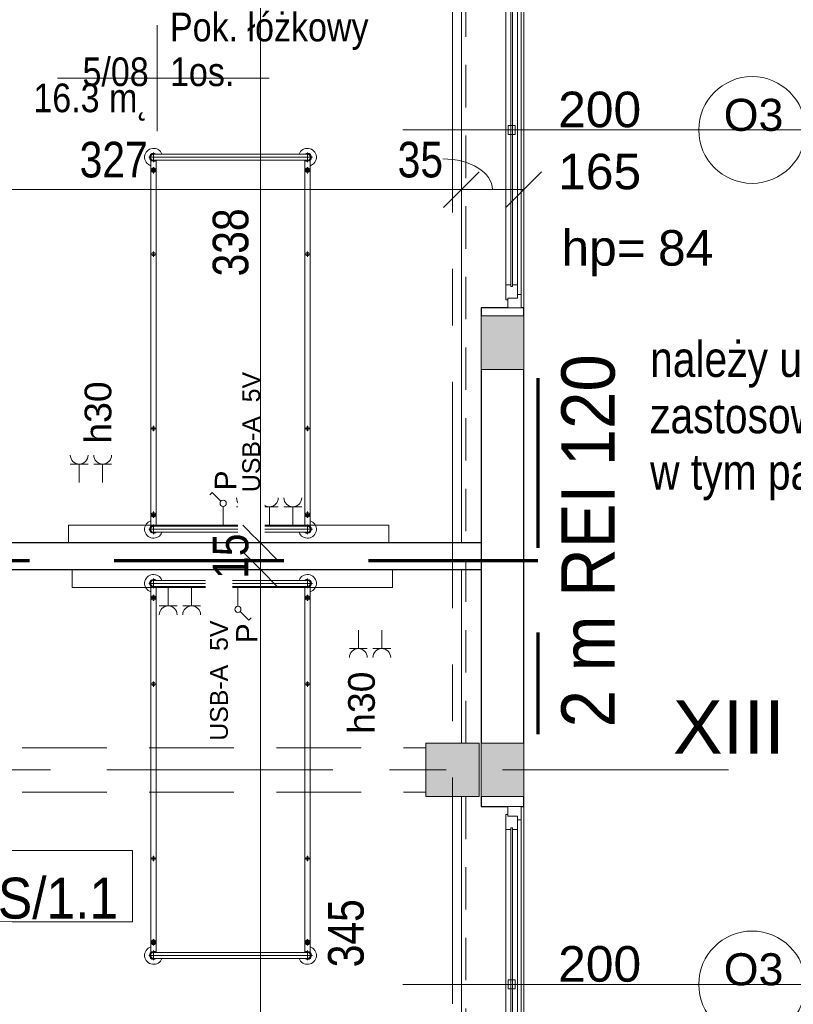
# Model space of a CAD drawing. Header units: centimetres. Extents: x -1631 to 1829, y -257 to 3158.
# Tile 79 of 128: x 944 to 1379, y 757 to 1310. Entities that reach past the tile are written whole.
import ezdxf

# ---------------------------------------------------------------- set-up
doc = ezdxf.new("R2010")
doc.units = ezdxf.units.CM
for name, pattern in [('Długa kreska', [142.875, 95.25, -47.625]), ('Oś', [222.25, 127, -31.75, 31.75, -31.75]), ('Ponad', [39.688, 23.813, -15.875]), ('Ukryte', [71.438, 47.625, -23.813])]:
    doc.linetypes.add(name, pattern=pattern)
for name, color, linetype, lineweight in [('A-ANNO-DIMS', 211, 'Continuous', 13), ('A-ANNO-DIMS-100', 211, 'Continuous', 13), ('A-ANNO-NOTE', 131, 'Continuous', 9), ('A-AREA-IDEN', 2, 'Continuous', 13), ('A-DETL', 90, 'Continuous', 9), ('A-DETL-HDLN', 90, 'Ukryte', 9), ('A-FLOR-OVHD', 1, 'Ponad', 9), ('A-GLAZ', 151, 'Continuous', 13), ('A-GLAZ-IDEN', 152, 'Continuous', 13), ('A-WALL', 113, 'Continuous', 13), ('A-WALL-IDEN', 211, 'Continuous', 13), ('A-WALL-PATT', 111, 'Continuous', 13), ('G-ANNO-TEXT', 231, 'Continuous', 13), ('I-FURN', 30, 'Continuous', 9), ('Q-SPCQ', 91, 'Continuous', 9), ('S-COLS', 52, 'Continuous', 13), ('S-GRID', 1, 'Continuous', 13), ('S-GRID-IDEN', 1, 'Continuous', 13)]:
    doc.layers.add(name, color=color, linetype=linetype, lineweight=lineweight)
doc.styles.add('Arial Narrow_3', font='ARIALN.TTF', dxfattribs={"height": 20})
doc.styles.add('Arial Narrow_5', font='ARIALN.TTF', dxfattribs={"height": 20})
doc.styles.add('Arial_10', font='arial.ttf', dxfattribs={"height": 20})
doc.styles.add('Arial_11', font='arial.ttf', dxfattribs={"width": 0.85, "height": 23})
doc.styles.add('Arial_12', font='arial.ttf', dxfattribs={"width": 0.9, "height": 23})
doc.styles.add('Arial_13', font='arial.ttf', dxfattribs={"height": 0.2})
doc.styles.add('Arial_4', font='arial.ttf', dxfattribs={"height": 10})
doc.styles.add('Arial_5', font='arial.ttf', dxfattribs={"height": 12})
doc.styles.add('Arial_6', font='arial.ttf', dxfattribs={"height": 15})
doc.styles.add('Arial_7', font='arial.ttf', dxfattribs={"height": 30})
doc.styles.add('Arial_8', font='arial.ttf', dxfattribs={"height": 18})
doc.styles.add('Arial_9', font='arial.ttf', dxfattribs={"width": 0.9, "height": 30})
doc.dimstyles.new('Diagonal_1_100__0__wewnętrzne', dxfattribs={"dimscale": 30.48, "dimtxt": 20.468619, "dimasz": 0.656168, "dimexe": 0.164042, "dimexo": 0.0625, "dimgap": 0.032808, "dimtad": 1, "dimdec": 0, "dimdsep": 46, "dimtxsty": 'Arial Narrow_5', "dimblk1": 'OBLIQUE', "dimblk2": 'OBLIQUE', "dimsah": 1, "dimcen": 0.09, "dimazin": 0, "dimtfac": 1, "dimtdec": 4, "dimtix": 1, "dimtmove": 1, "dimatfit": 3, "dimfxl": 0.164042, "dimfxlon": 1, "dimtvp": 1, "dimtolj": 1, "dimtzin": 0, "dimarcsym": 2})
doc.dimstyles.new('Diagonal_1_100__0__wewnętrzne_1', dxfattribs={"dimscale": 30.48, "dimtxt": 20.468619, "dimasz": 0.656168, "dimexe": 0.164042, "dimexo": 0.0625, "dimgap": 0.032808, "dimtad": 1, "dimdec": 0, "dimdsep": 46, "dimtxsty": 'Arial Narrow_5', "dimblk1": 'OBLIQUE', "dimblk2": 'OBLIQUE', "dimsah": 1, "dimcen": 0.09, "dimazin": 0, "dimtfac": 1, "dimtdec": 4, "dimtix": 1, "dimtmove": 0, "dimatfit": 3, "dimfxl": 0.164042, "dimfxlon": 1, "dimtvp": 1, "dimtolj": 1, "dimtzin": 0, "dimarcsym": 2})
doc.dimstyles.new('Diagonal_1_100__0__wewnętrzne_2', dxfattribs={"dimscale": 30.48, "dimtxt": 20.468619, "dimasz": 0.656168, "dimexe": 0.164042, "dimexo": 0.0625, "dimgap": 0.032808, "dimtad": 1, "dimdec": 0, "dimdsep": 46, "dimtxsty": 'Arial Narrow_5', "dimblk1": 'OBLIQUE', "dimblk2": 'OBLIQUE', "dimsah": 1, "dimcen": 0.09, "dimazin": 0, "dimtfac": 1, "dimtdec": 4, "dimtix": 1, "dimtmove": 2, "dimatfit": 3, "dimfxl": 0.164042, "dimfxlon": 1, "dimtvp": 1, "dimtolj": 1, "dimtzin": 0, "dimarcsym": 2})

# ---------------------------------------------------------------- blocks, each defined once
blk = doc.blocks.new('M_Concrete-Square-Column - 300 x 300mm-1794509-5_piętro III __10_50 m_ - stan projektowany')
at = {"layer": 'S-COLS', "lineweight": 9}
blk.add_hatch(color=254, dxfattribs=at).paths.add_polyline_path([(15, -15), (15, 15), (-15, 15), (-15, -15)], flags=0)
for p, q in [((15, 15), (-15, 15)), ((-15, 15), (-15, -15)), ((15, -15), (15, 15)), ((-15, -15), (15, -15))]:
    blk.add_line(p, q, dxfattribs=at)
blk = doc.blocks.new('łóżko 195x90 typ FAMED _102039_ - łóżko 195x90 typ FAMED _102039_-832813-5_piętro III __10_50 m_ - stan projektowany')
at = {"layer": 'I-FURN'}
for p, q in [((-43.25, 102.02), (-43.25, 107.47)), ((-43.25, 106.45), (43.25, 106.45)), ((43.25, 102.02), (43.25, 107.47)), ((-45.98, 104.75), (45.97, 104.75)), ((-44.75, 103.1), (-44.75, -102.61)), ((-43.25, 103.05), (43.25, 103.05)), ((-41.75, -102.55), (-41.75, 103.1)), ((41.75, -102.61), (41.75, 103.05)), ((44.75, 103.1), (44.75, -102.61)), ((-45, 96.6), (-41.5, 96.6)), ((-43.25, 94.85), (-43.25, 98.35)), ((45, 96.6), (41.5, 96.6)), ((43.25, 94.85), (43.25, 98.35)), ((-44.75, 48.19), (-41.75, 48.19)), ((-43.25, 49.69), (-43.25, 46.69)), ((44.75, 48.19), (41.75, 48.19)), ((43.25, 49.69), (43.25, 46.69)), ((-43.25, -48.31), (-43.25, -51.31)), ((43.25, -48.31), (43.25, -51.31)), ((-44.75, -49.81), (-41.75, -49.81)), ((44.75, -49.81), (41.75, -49.81)), ((-45, -96.93), (-41.5, -96.93)), ((-43.25, -95.18), (-43.25, -98.68)), ((45, -96.93), (41.5, -96.93)), ((43.25, -95.18), (43.25, -98.68)), ((45.97, -104.25), (-45.98, -104.25)), ((-43.25, -101.53), (-43.25, -106.98)), ((-43.25, -102.55), (43.25, -102.55)), ((43.25, -101.53), (43.25, -106.98)), ((-43.25, -105.95), (43.25, -105.95))]:
    blk.add_line(p, q, dxfattribs=at)
for centre, radius in [((-43.25, 96.6), 1.25), ((-43.25, 96.6), 0.8), ((43.25, 96.6), 1.25), ((43.25, 96.6), 0.8), ((-43.25, 48.19), 1), ((43.25, 48.19), 1), ((-43.25, -49.81), 1), ((43.25, -49.81), 1), ((-43.25, -96.93), 1.25), ((-43.25, -96.93), 0.8), ((43.25, -96.93), 1.25), ((43.25, -96.93), 0.8)]:
    blk.add_circle(centre, radius, dxfattribs=at)
for centre, radius, start, end in [((-43.25, 104.75), 5, 19.8769, 252.5424), ((-43.25, 104.75), 2.23, 49.8221, 312.3887), ((-43.25, 104.75), 1.93, 62.0207, 297.9793), ((-43.25, 104.75), 1.7, 90, 270), ((43.25, 104.75), 5, 287.4576, 160.1231), ((43.25, 104.75), 2.23, 229.8221, 130.1779), ((43.25, 104.75), 1.93, 242.0207, 117.9793), ((43.25, 104.75), 1.7, 270, 90), ((-43.25, -104.25), 5, 107.4576, 340.1231), ((43.25, -104.25), 5, 199.8769, 72.5424), ((-43.25, -104.25), 2.23, 49.8221, 310.1779), ((-43.25, -104.25), 1.93, 62.0207, 297.9793), ((-43.25, -104.25), 1.7, 90, 270), ((43.25, -104.25), 2.23, 229.8221, 130.1779), ((43.25, -104.25), 1.93, 242.0207, 117.9793), ((43.25, -104.25), 1.7, 270, 90)]:
    blk.add_arc(centre, radius, start, end, dxfattribs=at)
blk = doc.blocks.new('łóżko 195x90 typ FAMED _102039_ - łóżko 195x90 typ FAMED _102039_-1233017-5_piętro III __10_50 m_ - stan projektowany')
at = {"layer": 'I-FURN'}
for p, q in [((-43.25, 101.53), (-43.25, 106.98)), ((-43.25, 105.95), (43.25, 105.95)), ((43.25, 101.53), (43.25, 106.98)), ((45.97, 104.25), (-45.98, 104.25)), ((-44.75, -103.1), (-44.75, 102.61)), ((-43.25, 102.55), (43.25, 102.55)), ((-41.75, 102.55), (-41.75, -103.1)), ((41.75, 102.61), (41.75, -103.05)), ((44.75, -103.1), (44.75, 102.61)), ((-45, 96.93), (-41.5, 96.93)), ((-43.25, 95.18), (-43.25, 98.68)), ((45, 96.93), (41.5, 96.93)), ((43.25, 95.18), (43.25, 98.68)), ((-44.75, 49.81), (-41.75, 49.81)), ((-43.25, 48.31), (-43.25, 51.31)), ((44.75, 49.81), (41.75, 49.81)), ((43.25, 48.31), (43.25, 51.31)), ((-44.75, -48.19), (-41.75, -48.19)), ((-43.25, -49.69), (-43.25, -46.69)), ((44.75, -48.19), (41.75, -48.19)), ((43.25, -49.69), (43.25, -46.69)), ((-45, -96.6), (-41.5, -96.6)), ((-43.25, -94.85), (-43.25, -98.35)), ((45, -96.6), (41.5, -96.6)), ((43.25, -94.85), (43.25, -98.35)), ((-45.98, -104.75), (45.97, -104.75)), ((-43.25, -102.02), (-43.25, -107.47)), ((-43.25, -103.05), (43.25, -103.05)), ((43.25, -102.02), (43.25, -107.47)), ((-43.25, -106.45), (43.25, -106.45))]:
    blk.add_line(p, q, dxfattribs=at)
for centre, radius in [((-43.25, 96.93), 1.25), ((-43.25, 96.93), 0.8), ((43.25, 96.93), 1.25), ((43.25, 96.93), 0.8), ((-43.25, 49.81), 1), ((43.25, 49.81), 1), ((-43.25, -48.19), 1), ((43.25, -48.19), 1), ((-43.25, -96.6), 1.25), ((-43.25, -96.6), 0.8), ((43.25, -96.6), 1.25), ((43.25, -96.6), 0.8)]:
    blk.add_circle(centre, radius, dxfattribs=at)
for centre, radius, start, end in [((-43.25, 104.25), 5, 19.8769, 252.5424), ((-43.25, 104.25), 2.23, 49.8221, 310.1779), ((-43.25, 104.25), 1.93, 62.0207, 297.9793), ((-43.25, 104.25), 1.7, 90, 270), ((43.25, 104.25), 5, 287.4576, 160.1231), ((43.25, 104.25), 2.23, 229.8221, 130.1779), ((43.25, 104.25), 1.93, 242.0207, 117.9793), ((43.25, 104.25), 1.7, 270, 90), ((-43.25, -104.75), 5, 107.4576, 340.1231), ((-43.25, -104.75), 2.23, 47.6113, 310.1779), ((-43.25, -104.75), 1.93, 62.0207, 297.9793), ((-43.25, -104.75), 1.7, 90, 270), ((43.25, -104.75), 5, 199.8769, 72.5424), ((43.25, -104.75), 2.23, 229.8221, 130.1779), ((43.25, -104.75), 1.93, 242.0207, 117.9793), ((43.25, -104.75), 1.7, 270, 90)]:
    blk.add_arc(centre, radius, start, end, dxfattribs=at)
blk = doc.blocks.new('Panel Gazowo Oswietleniowy 1 - Type 1-2428027-5_piętro III __10_50 m_ - stan projektowany')
at = {"layer": 'Q-SPCQ'}
for p, q in [((-76.5, 51.83), (-66.5, 51.83)), ((-71.5, 51.83), (-71.5, 41.5)), ((-63.33, 51.83), (-53.33, 51.83)), ((-58.33, 51.83), (-58.33, 41.5)), ((3.18, 35.93), (1.87, 34.62)), ((8.12, 30.98), (3.18, 35.93)), ((9.36, 17.5), (9.36, 28)), ((16.87, 27.83), (26.87, 27.83)), ((21.87, 27.83), (21.87, 17.5)), ((30.33, 27.83), (40.33, 27.83)), ((35.33, 27.83), (35.33, 17.5)), ((43.5, 27.83), (53.5, 27.83)), ((48.5, 27.83), (48.5, 17.5)), ((-77.5, 7.5), (-77.5, 17.5)), ((-77.5, 17.5), (102.5, 17.5)), ((102.5, 17.5), (102.5, 7.5))]:
    blk.add_line(p, q, dxfattribs=at)
blk.add_circle((9.36, 29.75), 1.75, dxfattribs=at)
for centre, end in [((-71.5, 56.83), 0), ((-58.33, 56.83), 0), ((21.87, 32.83), 360), ((35.33, 32.83), 360), ((48.5, 32.83), 360)]:
    blk.add_arc(centre, 5, 180, end, dxfattribs=at)
blk = doc.blocks.new('Okno - automatyczna etykieta - 200x165 _projektowane_-2617392-5_piętro III __10_50 m_ - stan projektowany')
at = {"layer": 'A-GLAZ'}
for p, q in [((-92.5, 10.5), (-100, 10.5)), ((-100, 10.5), (-100, 3)), ((-100, 10.5), (100, 10.5)), ((-87, 8.5), (-94.5, 8.5)), ((-94.5, 8.5), (-94.5, 3)), ((-94.5, 3), (-94.5, 8.5)), ((-94.5, 8.5), (-92.5, 8.5)), ((-92.5, 8.5), (-92.5, 10.5)), ((92.5, 10.5), (-92.5, 10.5)), ((88, 5.75), (-88, 5.75)), ((-88, 5.75), (-88, 4.75)), ((-88, 4.75), (-88, 5.75)), ((-88, 5.75), (-87, 5.75)), ((-87, 5.75), (-87, 8.5)), ((87, 8.5), (-87, 8.5)), ((2.5, 7.25), (-2.5, 7.25)), ((-2.5, 7.25), (-2.5, 3.25)), ((2.5, 3.25), (2.5, 7.25)), ((94.5, 8.5), (87, 8.5)), ((87, 8.5), (87, 5.75)), ((87, 5.75), (88, 5.75)), ((88, 4.75), (88, 5.75)), ((88, 5.75), (88, 4.75)), ((100, 10.5), (92.5, 10.5)), ((92.5, 10.5), (92.5, 8.5)), ((92.5, 8.5), (94.5, 8.5)), ((94.5, 3), (94.5, 8.5)), ((94.5, 8.5), (94.5, 3)), ((100, 3), (100, 10.5)), ((-100, 3), (-94.5, 3)), ((-94.5, 3), (-95.5, 3)), ((-95.5, 3), (-95.5, 2)), ((-95.5, 2), (-87, 2)), ((-88, 4.75), (88, 4.75)), ((-87, 4.75), (-88, 4.75)), ((-87, 2), (-87, 4.75)), ((87, 2), (-87, 2)), ((-2.5, 3.25), (2.5, 3.25)), ((87, 4.75), (87, 2)), ((88, 4.75), (87, 4.75)), ((87, 2), (95.5, 2)), ((95.5, 3), (94.5, 3)), ((94.5, 3), (100, 3)), ((95.5, 2), (95.5, 3))]:
    blk.add_line(p, q, dxfattribs=at)
blk = doc.blocks.new('DIMBLOCK39-5_piętro III __10_50 m_ - stan projektowany')
at = {"layer": 'A-ANNO-DIMS-100', "transparency": 16777216}
for p, q in [((1192.38, 1214.34), (1202.38, 1224.34)), ((1227.38, 1214.34), (1237.38, 1224.34)), ((1192.38, 1209.34), (1192.38, 1219.34)), ((1227.38, 1209.34), (1227.38, 1219.34)), ((1192.38, 1214.34), (1182.38, 1204.34)), ((1227.38, 1214.34), (1192.38, 1214.34)), ((1192.38, 1214.34), (1192.38, 1209.34)), ((1227.38, 1214.34), (1217.38, 1204.34)), ((1227.38, 1214.34), (1227.38, 1209.34))]:
    blk.add_line(p, q, dxfattribs=at)
blk.add_ellipse((1181.9, 1214.34), major_axis=(-27.97, 0), ratio=0.616492, start_param=3.141593, end_param=4.712389, dxfattribs=at)
at = {"layer": 'A-ANNO-DIMS-100', "color": 0, "transparency": 16777216, "insert": (1156.56, 1241.19), "char_height": 20, "width": 30.4105, "attachment_point": 1, "line_spacing_factor": 0.974696, "style": 'Arial Narrow_5'}
blk.add_mtext('35', dxfattribs=at)
blk = doc.blocks.new('_Oblique')
at = {"color": 0, "linetype": 'ByBlock', "lineweight": -2}
blk.add_line((-0.5, -0.5), (0.5, 0.5), dxfattribs=at)
blk = doc.blocks.new('DIMBLOCK40-5_piętro III __10_50 m_ - stan projektowany')
at = {"layer": 'A-ANNO-DIMS-100', "transparency": 16777216}
for p, q in [((865.38, 1214.34), (875.38, 1224.34)), ((1192.38, 1214.34), (1202.38, 1224.34)), ((865.38, 1209.34), (865.38, 1219.34)), ((1192.38, 1209.34), (1192.38, 1219.34)), ((865.38, 1214.34), (855.38, 1204.34)), ((1192.38, 1214.34), (865.38, 1214.34)), ((865.38, 1214.34), (865.38, 1209.34)), ((1192.38, 1214.34), (1182.38, 1204.34)), ((1192.38, 1214.34), (1192.38, 1209.34))]:
    blk.add_line(p, q, dxfattribs=at)
at = {"layer": 'A-ANNO-DIMS-100', "color": 0, "transparency": 16777216, "insert": (977.87, 1241.19), "char_height": 20, "width": 45.6158, "attachment_point": 1, "line_spacing_factor": 0.974696, "style": 'Arial Narrow_5'}
blk.add_mtext('327', dxfattribs=at)
blk = doc.blocks.new('DIMBLOCK60-5_piętro III __10_50 m_ - stan projektowany')
at = {"layer": 'A-ANNO-DIMS-100', "transparency": 16777216}
for p, q in [((1079.48, 1000.83), (1069.48, 1010.83)), ((1074.48, 1000.83), (1084.48, 1000.83)), ((1079.48, 1000.83), (1074.48, 1000.83)), ((1079.48, 655.83), (1079.48, 1000.83)), ((1079.48, 1000.83), (1089.48, 990.83)), ((1079.48, 655.83), (1069.48, 665.83)), ((1074.48, 655.83), (1084.48, 655.83)), ((1079.48, 655.83), (1074.48, 655.83)), ((1079.48, 655.83), (1089.48, 645.83))]:
    blk.add_line(p, q, dxfattribs=at)
at = {"layer": 'A-ANNO-DIMS-100', "color": 0, "transparency": 16777216, "insert": (1117.44, 777.48), "char_height": 20, "width": 45.6158, "attachment_point": 1, "rotation": 90, "line_spacing_factor": 0.974696, "style": 'Arial Narrow_5'}
blk.add_mtext('345', dxfattribs=at)
blk = doc.blocks.new('DIMBLOCK61-5_piętro III __10_50 m_ - stan projektowany')
at = {"layer": 'A-ANNO-DIMS-100', "transparency": 16777216}
for p, q in [((1079.48, 1015.83), (1069.48, 1025.83)), ((1074.48, 1015.83), (1084.48, 1015.83)), ((1079.48, 1015.83), (1074.48, 1015.83)), ((1079.48, 1000.83), (1079.48, 1015.83)), ((1079.48, 1015.83), (1089.48, 1005.83)), ((1079.48, 1000.83), (1069.48, 1010.83)), ((1074.48, 1000.83), (1084.48, 1000.83)), ((1079.48, 1000.83), (1074.48, 1000.83)), ((1079.48, 1000.83), (1089.48, 990.83))]:
    blk.add_line(p, q, dxfattribs=at)
at = {"layer": 'A-ANNO-DIMS-100', "color": 0, "transparency": 16777216, "insert": (1052.64, 995.65), "char_height": 20, "width": 30.4105, "attachment_point": 1, "rotation": 90, "line_spacing_factor": 0.974696, "style": 'Arial Narrow_5'}
blk.add_mtext('15', dxfattribs=at)
blk = doc.blocks.new('DIMBLOCK62-5_piętro III __10_50 m_ - stan projektowany')
at = {"layer": 'A-ANNO-DIMS-100', "transparency": 16777216}
for p, q in [((1079.48, 1353.33), (1069.48, 1363.33)), ((1074.48, 1353.33), (1084.48, 1353.33)), ((1079.48, 1353.33), (1074.48, 1353.33)), ((1079.48, 1015.83), (1079.48, 1353.33)), ((1079.48, 1353.33), (1089.48, 1343.33)), ((1079.48, 1015.83), (1069.48, 1025.83)), ((1074.48, 1015.83), (1084.48, 1015.83)), ((1079.48, 1015.83), (1074.48, 1015.83)), ((1079.48, 1015.83), (1089.48, 1005.83))]:
    blk.add_line(p, q, dxfattribs=at)
at = {"layer": 'A-ANNO-DIMS-100', "color": 0, "transparency": 16777216, "insert": (1052.64, 1165.57), "char_height": 20, "width": 45.6158, "attachment_point": 1, "rotation": 90, "line_spacing_factor": 0.974696, "style": 'Arial Narrow_5'}
blk.add_mtext('338', dxfattribs=at)
blk = doc.blocks.new('METKA_POMIESZCZENIA2 - Rozbudowana - bez ramki-2396678-5_piętro III __10_50 m_ - stan projektowany')
at = {"layer": 'A-AREA-IDEN'}
for p, q in [((0, 0.425), (0, 0)), ((0.0976, 0), (-0.8, 0)), ((-0.8, 0), (0.9, 0)), ((0, 0), (0, -0.425))]:
    blk.add_line(p, q, dxfattribs=at)
blk = doc.blocks.new('ET sciana_AT7 - 10mm-2270614-5_piętro III __10_50 m_ - stan projektowany')
at = {"layer": 'A-WALL-IDEN'}
for p, q in [((-0.4, 0.196875), (0.4, 0.196875)), ((-0.4, -0.203125), (-0.4, 0.196875)), ((0.4, 0.196875), (0.4, -0.203125)), ((-0.4, -0.203125), (0.4, -0.203125))]:
    blk.add_line(p, q, dxfattribs=at)
blk = doc.blocks.new('Okno_PG_typ 100 - metka _wys_parapetu-2491532-5_piętro III __10_50 m_ - stan projektowany')
at = {"layer": 'A-GLAZ-IDEN'}
blk.add_line((0, -1.8946), (0, 0.3677), dxfattribs=at)
blk.add_circle((0, 0.0677), 0.3, dxfattribs=at)
at = {"layer": 'A-GLAZ-IDEN', "insert": (0.5622, -1.0037), "char_height": 0.2, "width": 0.4949, "attachment_point": 1, "rotation": 90, "line_spacing_factor": 0.936439, "style": 'Arial_13'}
blk.add_mtext('\\pxt6.35,12.7,19.05,25.4,31.75,38.1,44.45,50.8,57.15,63.5,69.85,76.2,82.55,88.9,95.25,101.6,107.95,114.3,120.65,127,133.35,139.7,146.05,152.4,158.75,165.1,171.45,177.8,184.15,190.5,196.85,203.2;{hp=}', dxfattribs=at)

msp = doc.modelspace()

# ---------------------------------------------------------------- hatches: boundary and pattern name
at = {"layer": 'A-WALL-PATT'}
h = msp.add_hatch(color=9, dxfattribs=at)
h.paths.add_polyline_path([(1203.38, 393.33), (1227.38, 393.33), (1227.38, 423.33), (1203.38, 423.33), (1203.38, 419.08)], flags=0)
h.paths.add_polyline_path([(1203.38, 633.33), (1227.38, 633.33), (1227.38, 663.33), (1203.38, 663.33)], flags=0)
h.paths.add_polyline_path([(1227.38, 873.33), (1227.38, 903.33), (1203.38, 903.33), (1203.38, 873.33)], flags=0)
h.paths.add_polyline_path([(1203.38, 1113.33), (1227.38, 1113.33), (1227.38, 1143.33), (1203.38, 1143.33)], flags=0)
h.paths.add_polyline_path([(1227.38, 1353.33), (1227.38, 1383.33), (1203.38, 1383.33), (1203.38, 1353.33)], flags=0)
h.paths.add_polyline_path([(1227.38, 1593.33), (1227.38, 1623.33), (1203.38, 1623.33), (1203.38, 1593.33)], flags=0)
h.paths.add_polyline_path([(1227.38, 1833.33), (1227.38, 1863.33), (1203.38, 1863.33), (1203.38, 1833.33)], flags=0)
h.paths.add_polyline_path([(1227.38, 2073.33), (1227.38, 2103.33), (1203.38, 2103.33), (1203.38, 2073.33)], flags=0)
h.paths.add_polyline_path([(1203.38, 2313.33), (1227.38, 2313.33), (1227.38, 2343.33), (1203.38, 2343.33)], flags=0)
h.paths.add_polyline_path([(1227.38, 2553.33), (1227.38, 2583.33), (1203.38, 2583.33), (1203.38, 2553.33)], flags=0)
h.paths.add_polyline_path([(1227.38, 2793.33), (1227.38, 2824.33), (1203.38, 2824.33), (1203.38, 2793.33)], flags=0)

# ---------------------------------------------------------------- linework, layer by layer
at = {"layer": 'A-DETL', "linetype": 'Długa kreska', "lineweight": 70}
for p, q in [((1235.38, 1108.33), (1235.38, 908.33)), ((1235.38, 1005.83), (294.38, 1005.83))]:
    msp.add_line(p, q, dxfattribs=at)
at = {"layer": 'A-DETL-HDLN'}
msp.add_line((-1197.62, 875.83), (1172.38, 875.83), dxfattribs=at)
at = {"layer": 'A-FLOR-OVHD'}
for p, q in [((1194.88, 903.33), (1194.88, 1353.33)), ((1194.88, 873.33), (1194.88, 423.33))]:
    msp.add_line(p, q, dxfattribs=at)
at = {"layer": 'A-WALL', "lineweight": 9}
for p, q in [((1192.38, 1015.83), (1192.38, 1353.33)), ((1227.38, 1347.83), (1227.38, 1147.83)), ((1203.38, 1143.33), (1203.38, 1113.33)), ((1227.38, 1113.33), (1227.38, 1143.33)), ((1192.38, 903.33), (1192.38, 1000.83)), ((1203.38, 903.33), (1203.38, 873.33)), ((1227.38, 873.33), (1227.38, 903.33)), ((1192.38, 655.83), (1192.38, 873.33)), ((1227.38, 867.83), (1227.38, 667.83))]:
    msp.add_line(p, q, dxfattribs=at)
at = {"layer": 'A-WALL', "color": 7, "lineweight": 25}
for p, q in [((1218.38, 1147.83), (1203.38, 1147.83)), ((1203.38, 1147.83), (1203.38, 1143.33)), ((1227.38, 1147.83), (1225.88, 1147.83)), ((1227.38, 1143.33), (1227.38, 1147.83)), ((1203.38, 1113.33), (1203.38, 903.33)), ((1227.38, 903.33), (1227.38, 1113.33)), ((1203.38, 1015.83), (865.38, 1015.83)), ((865.38, 1000.83), (1203.38, 1000.83)), ((1203.38, 873.33), (1203.38, 867.83)), ((1227.38, 867.83), (1227.38, 873.33)), ((1203.38, 867.83), (1218.38, 867.83)), ((1225.88, 867.83), (1227.38, 867.83))]:
    msp.add_line(p, q, dxfattribs=at)
at = {"layer": 'A-WALL'}
for p, q in [((1227.38, 1143.33), (1203.38, 1143.33)), ((1203.38, 1113.33), (1227.38, 1113.33)), ((1227.38, 903.33), (1203.38, 903.33)), ((1203.38, 873.33), (1227.38, 873.33))]:
    msp.add_line(p, q, dxfattribs=at)
at = {"layer": 'S-GRID', "linetype": 'Oś'}
msp.add_line((1187.38, 2884.27), (1187.38, 27.13), dxfattribs=at)

# ---------------------------------------------------------------- block references
at = {"layer": 'A-AREA-IDEN', "xscale": 69.99999999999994, "yscale": 69.99999999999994, "zscale": 69.99999999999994}
msp.add_blockref('METKA_POMIESZCZENIA2 - Rozbudowana - bez ramki-2396678-5_piętro III __10_50 m_ - stan projektowany', (1021.33, 1276.99), dxfattribs=at)
at = {"layer": 'A-GLAZ', "rotation": 269.9999999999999}
for p in [(1215.38, 1247.83), (1215.38, 767.83)]:
    msp.add_blockref('Okno - automatyczna etykieta - 200x165 _projektowane_-2617392-5_piętro III __10_50 m_ - stan projektowany', p, dxfattribs=at)
at = {"layer": 'A-GLAZ-IDEN', "xscale": 99.99999999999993, "yscale": 99.99999999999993, "zscale": 99.99999999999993, "rotation": 270.0000000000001}
for p in [(1348.94, 1247.83), (1348.94, 767.83)]:
    msp.add_blockref('Okno_PG_typ 100 - metka _wys_parapetu-2491532-5_piętro III __10_50 m_ - stan projektowany', p, dxfattribs=at)
at = {"layer": 'A-WALL-IDEN', "xscale": 99.99999999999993, "yscale": 99.99999999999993, "zscale": 99.99999999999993}
msp.add_blockref('ET sciana_AT7 - 10mm-2270614-5_piętro III __10_50 m_ - stan projektowany', (967.51, 823.31), dxfattribs=at)
at = {"layer": 'I-FURN', "rotation": 180}
for name, p in [('łóżko 195x90 typ FAMED _102039_ - łóżko 195x90 typ FAMED _102039_-832813-5_piętro III __10_50 m_ - stan projektowany', (1062.63, 1128.27)), ('łóżko 195x90 typ FAMED _102039_ - łóżko 195x90 typ FAMED _102039_-1233017-5_piętro III __10_50 m_ - stan projektowany', (1062.63, 888.38))]:
    msp.add_blockref(name, p, dxfattribs=at)
at = {"layer": 'Q-SPCQ'}
msp.add_blockref('Panel Gazowo Oswietleniowy 1 - Type 1-2428027-5_piętro III __10_50 m_ - stan projektowany', (1049.13, 1008.33), dxfattribs=at)
at = {"layer": 'Q-SPCQ', "rotation": 180}
msp.add_blockref('Panel Gazowo Oswietleniowy 1 - Type 1-2428027-5_piętro III __10_50 m_ - stan projektowany', (1076.13, 1008.33), dxfattribs=at)
at = {"layer": 'S-COLS', "lineweight": 9}
msp.add_blockref('M_Concrete-Square-Column - 300 x 300mm-1794509-5_piętro III __10_50 m_ - stan projektowany', (1187.38, 888.33), dxfattribs=at)

# ---------------------------------------------------------------- texts
at = {"layer": 'A-AREA-IDEN', "char_height": 16.1, "line_spacing_factor": 0.936439, "style": 'Arial_11'}
for s, insert, width, attachment_point in [('\\pt84.99995,169.9999,255.00008,340.00003,424.99998,509.99993,595.00011,680.00006,765.00001,849.99996,934.99991,1020.00009,1105.00004,1189.99999,1274.99994,1359.99989,1445.00007,1530.00002,1614.99997,1699.99992,1785.0001,1870.00005,1955,2039.99995,2124.9999,2210.00008,2295.00003,2379.99998,2464.99993,2550.00011,2635.00006,2720.00001;Pok. łóżkowy\\P1os.', (1028.63, 1272.25), 109.837, 7), ('\\pxqr,t3.69565,7.3913,11.08696,14.78261,18.47826,22.17391,25.86957,29.56522,33.26087,36.95652,40.65217,44.34783,48.04348,51.73913,55.43478,59.13043,62.82609,66.52174,70.21739,73.91304,77.6087,81.30435,85,88.69565,92.3913,96.08696,99.78261,103.47826,107.17391,110.86957,114.56522,118.26087;{5/08}', (1016.68, 1272.25), 37.009, 9), ('\\pt84.99995,169.9999,255.00008,340.00003,424.99998,509.99993,595.00011,680.00006,765.00001,849.99996,934.99991,1020.00009,1105.00004,1189.99999,1274.99994,1359.99989,1445.00007,1530.00002,1614.99997,1699.99992,1785.0001,1870.00005,1955,2039.99995,2124.9999,2210.00008,2295.00003,2379.99998,2464.99993,2550.00011,2635.00006,2720.00001;16.3 m˛', (1016.68, 1273.92), 64.141, 3)]:
    msp.add_mtext(s, dxfattribs=dict(at, insert=insert, width=width, attachment_point=attachment_point))
at = {"layer": 'A-GLAZ-IDEN', "line_spacing_factor": 0.936439}
for s, insert, char_height, width, attachment_point, style in [('\\pxqc,t6.35,12.7,19.05,25.4,31.75,38.1,44.45,50.8,57.15,63.5,69.85,76.2,82.55,88.9,95.25,101.6,107.95,114.3,120.65,127,133.35,139.7,146.05,152.4,158.75,165.1,171.45,177.8,184.15,190.5,196.85,203.2;{200}', (1270.05, 1259.22), 20, 48.3, 5, 'Arial_10'), ('\\pxqc,t7.05556,14.11111,21.16667,28.22222,35.27778,42.33333,49.38889,56.44444,63.5,70.55556,77.61111,84.66667,91.72222,98.77778,105.83333,112.88889,119.94444,127,134.05556,141.11111,148.16667,155.22222,162.27778,169.33333,176.38889,183.44444,190.5,197.55556,204.61111,211.66667,218.72222,225.77778;{O3}', (1356.52, 1256.21), 18, 33.7, 5, 'Arial_8'), ('\\pxqc,t6.35,12.7,19.05,25.4,31.75,38.1,44.45,50.8,57.15,63.5,69.85,76.2,82.55,88.9,95.25,101.6,107.95,114.3,120.65,127,133.35,139.7,146.05,152.4,158.75,165.1,171.45,177.8,184.15,190.5,196.85,203.2;{165}', (1270.05, 1224.34), 20, 48.3, 5, 'Arial_10'), ('\\pxt6.35,12.7,19.05,25.4,31.75,38.1,44.45,50.8,57.15,63.5,69.85,76.2,82.55,88.9,95.25,101.6,107.95,114.3,120.65,127,133.35,139.7,146.05,152.4,158.75,165.1,171.45,177.8,184.15,190.5,196.85,203.2;{84}', (1302.84, 1191.6), 20, 32.4, 1, 'Arial_10'), ('\\pxqc,t6.35,12.7,19.05,25.4,31.75,38.1,44.45,50.8,57.15,63.5,69.85,76.2,82.55,88.9,95.25,101.6,107.95,114.3,120.65,127,133.35,139.7,146.05,152.4,158.75,165.1,171.45,177.8,184.15,190.5,196.85,203.2;{200}', (1270.05, 779.22), 20, 48.3, 5, 'Arial_10'), ('\\pxqc,t7.05556,14.11111,21.16667,28.22222,35.27778,42.33333,49.38889,56.44444,63.5,70.55556,77.61111,84.66667,91.72222,98.77778,105.83333,112.88889,119.94444,127,134.05556,141.11111,148.16667,155.22222,162.27778,169.33333,176.38889,183.44444,190.5,197.55556,204.61111,211.66667,218.72222,225.77778;{O3}', (1356.52, 776.21), 18, 33.7, 5, 'Arial_8')]:
    msp.add_mtext(s, dxfattribs=dict(at, insert=insert, char_height=char_height, width=width, attachment_point=attachment_point, style=style))
at = {"layer": 'A-WALL-IDEN', "insert": (965.7, 816.15), "char_height": 23, "width": 67.32, "attachment_point": 5, "line_spacing_factor": 0.936439, "style": 'Arial_12'}
msp.add_mtext('\\pxqc,t4.96957,9.93913,14.9087,19.87826,24.84783,29.81739,34.78696,39.75652,44.72609,49.69565,54.66522,59.63478,64.60435,69.57391,74.54348,79.51304,84.48261,89.45217,94.42174,99.3913,104.36087,109.33043,114.3,119.26957,124.23913,129.2087,134.17826,139.14783,144.11739,149.08696,154.05652,159.02609;{S/1.1}', dxfattribs=at)
at = {"layer": 'G-ANNO-TEXT', "color": 1, "insert": (1298.4, 1129.1), "char_height": 20, "width": 326.8, "attachment_point": 1, "line_spacing_factor": 0.949189, "style": 'Arial Narrow_3', "bg_fill": 3, "box_fill_scale": 1.25, "bg_fill_color": 256, "bg_fill_true_color": 13158600, "bg_fill_transparency": 0}
msp.add_mtext('\\pt127,254,381,508,635,762,889,1016,1143,1270,1397,1524,1651,1778,1905,2032,2159,2286,2413,2540,2667,2794,2921,3048,3175,3302,3429,3556,3683,3810,3937,4064;należy uwzględnić zastosowanie wełny mineralnej w tym pasie na elewacji', dxfattribs=at)
at = {"layer": 'G-ANNO-TEXT', "color": 1, "insert": (1248.5, 912.23), "char_height": 30, "width": 405.99, "attachment_point": 1, "rotation": 90, "line_spacing_factor": 0.936439, "style": 'Arial_9'}
msp.add_mtext('\\pxt3.81,7.62,11.43,15.24,19.05,22.86,26.67,30.48,34.29,38.1,41.91,45.72,49.53,53.34,57.15,60.96,64.77,68.58,72.39,76.2,80.01,83.82,87.63,91.44,95.25,99.06,102.87,106.68,110.49,114.3,118.11,121.92;{2 m REI 120 ^I}', dxfattribs=at)
at = {"layer": 'S-GRID-IDEN', "insert": (1342.64, 912.39), "char_height": 30, "width": 63.5, "attachment_point": 5, "line_spacing_factor": 0.936439, "style": 'Arial_7'}
msp.add_mtext('\\pxqc,t4.23333,8.46667,12.7,16.93333,21.16667,25.4,29.63333,33.86667,38.1,42.33333,46.56667,50.8,55.03333,59.26667,63.5,67.73333,71.96667,76.2,80.43333,84.66667,88.9,93.13333,97.36667,101.6,105.83333,110.06667,114.3,118.53333,122.76667,127,131.23333,135.46667;{XIII}', dxfattribs=at)

# ---------------------------------------------------------------- dimensions: what is measured, and where the dimension line sits
at = {"layer": 'A-ANNO-DIMS'}
for base, p1, p2, dimstyle, override, picture, middle in [((865.38, 1214.34), (1192.38, 1209.34), (865.38, 1209.34), 'Diagonal_1_100__0__wewnętrzne_2', {"dimpost": '<>', "dimfxl": 327}, 'DIMBLOCK40-5_piętro III __10_50 m_ - stan projektowany', (1000.68, 1227.86)), ((1192.38, 1214.34), (1227.38, 1209.34), (1192.38, 1209.34), 'Diagonal_1_100__0__wewnętrzne', {"dimpost": '<>', "dimfxl": 35}, 'DIMBLOCK39-5_piętro III __10_50 m_ - stan projektowany', (1171.77, 1227.86))]:
    dim = msp.add_linear_dim(base=base, p1=p1, p2=p2, dimstyle=dimstyle, override=override, dxfattribs=at)
    dim.commit()
    dim.dimension.update_dxf_attribs({"geometry": picture, "text_midpoint": middle, "dimtype": 160, "text_rotation": 360})

# ---------------------------------------------------------------- next in the draw order: texts
at = {"layer": 'A-ANNO-NOTE', "lineweight": 13, "rotation": 90, "line_spacing_factor": 0.936439, "bg_fill": 3, "box_fill_scale": 1.25, "bg_fill_color": 256, "bg_fill_true_color": 13158600, "bg_fill_transparency": 0}
for s, insert, char_height, width, attachment_point, style in [('\\pxqc,t12.7,25.4,38.1,50.8,63.5,76.2,88.9,101.6,114.3,127,139.7,152.4,165.1,177.8,190.5,203.2,215.9,228.6,241.3,254,266.7,279.4,292.1,304.8,317.5,330.2,342.9,355.6,368.3,381,393.7,406.4;{USB-A  5V}', (1074.32, 1078.16), 10, 113.1, 5, 'Arial_4'), ('\\pxt8.46667,16.93333,25.4,33.86667,42.33333,50.8,59.26667,67.73333,76.2,84.66667,93.13333,101.6,110.06667,118.53333,127,135.46667,143.93333,152.4,160.86667,169.33333,177.8,186.26667,194.73333,203.2,211.66667,220.13333,228.6,237.06667,245.53333,254,262.46667,270.93333;{h30}', (980.67, 1071.64), 15, 36.764, 1, 'Arial_6'), ('\\pxqc,t12.7,25.4,38.1,50.8,63.5,76.2,88.9,101.6,114.3,127,139.7,152.4,165.1,177.8,190.5,203.2,215.9,228.6,241.3,254,266.7,279.4,292.1,304.8,317.5,330.2,342.9,355.6,368.3,381,393.7,406.4;{USB-A  5V}', (1056.22, 938.49), 10, 113.1, 5, 'Arial_4'), ('\\pxt8.46667,16.93333,25.4,33.86667,42.33333,50.8,59.26667,67.73333,76.2,84.66667,93.13333,101.6,110.06667,118.53333,127,135.46667,143.93333,152.4,160.86667,169.33333,177.8,186.26667,194.73333,203.2,211.66667,220.13333,228.6,237.06667,245.53333,254,262.46667,270.93333;{h30}', (1128.72, 908.61), 15, 36.764, 1, 'Arial_6')]:
    msp.add_mtext(s, dxfattribs=dict(at, insert=insert, char_height=char_height, width=width, attachment_point=attachment_point, style=style))

# ---------------------------------------------------------------- next in the draw order: linework, layer by layer
at = {"layer": 'A-DETL-HDLN'}
msp.add_line((-1197.62, 900.83), (1172.38, 900.83), dxfattribs=at)
at = {"layer": 'S-GRID', "linetype": 'Oś'}
msp.add_line((1342.46, 888.33), (-1368.76, 888.33), dxfattribs=at)

# ---------------------------------------------------------------- next in the draw order: texts
at = {"layer": 'A-ANNO-NOTE', "lineweight": 13, "char_height": 12, "width": 12.019, "attachment_point": 5, "rotation": 90, "line_spacing_factor": 0.936439, "style": 'Arial_5'}
for insert in [(1059.82, 1050.95), (1071.78, 965.1)]:
    msp.add_mtext('\\pxqc,t10.58333,21.16667,31.75,42.33333,52.91667,63.5,74.08333,84.66667,95.25,105.83333,116.41667,127,137.58333,148.16667,158.75,169.33333,179.91667,190.5,201.08333,211.66667,222.25,232.83333,243.41667,254,264.58333,275.16667,285.75,296.33333,306.91667,317.5,328.08333,338.66667;{P}', dxfattribs=dict(at, insert=insert))

# ---------------------------------------------------------------- next in the draw order: dimensions: what is measured, and where the dimension line sits
at = {"layer": 'A-ANNO-DIMS'}
for base, p1, p2, override, picture, middle in [((1079.48404441, 1353.32555458), (1074.48404441, 1015.82555458), (1074.48404441, 1353.32555458), {"dimpost": '<>', "dimfxl": 337.5}, 'DIMBLOCK62-5_piętro III __10_50 m_ - stan projektowany', (1068.2725846, 1184.57555458)), ((1079.48, 1015.83), (1074.48, 1000.83), (1074.48, 1015.83), {"dimpost": '<>', "dimfxl": 15}, 'DIMBLOCK61-5_piętro III __10_50 m_ - stan projektowany', (1068.27, 1008.33))]:
    dim = msp.add_linear_dim(base=base, p1=p1, p2=p2, angle=90, dimstyle='Diagonal_1_100__0__wewnętrzne_1', override=override, dxfattribs=at)
    dim.commit()
    dim.dimension.update_dxf_attribs({"geometry": picture, "text_midpoint": middle})
dim = msp.add_linear_dim(base=(1079.48, 1000.83), p1=(1074.48, 655.83), p2=(1074.48, 1000.83), angle=90, dimstyle='Diagonal_1_100__0__wewnętrzne_2', override={"dimpost": '<>', "dimfxl": 345}, dxfattribs=at)
dim.commit()
dim.dimension.update_dxf_attribs({"geometry": 'DIMBLOCK60-5_piętro III __10_50 m_ - stan projektowany', "text_midpoint": (1130.77, 800.29), "dimtype": 160, "text_rotation": 90})

doc.saveas('drawing.dxf')
